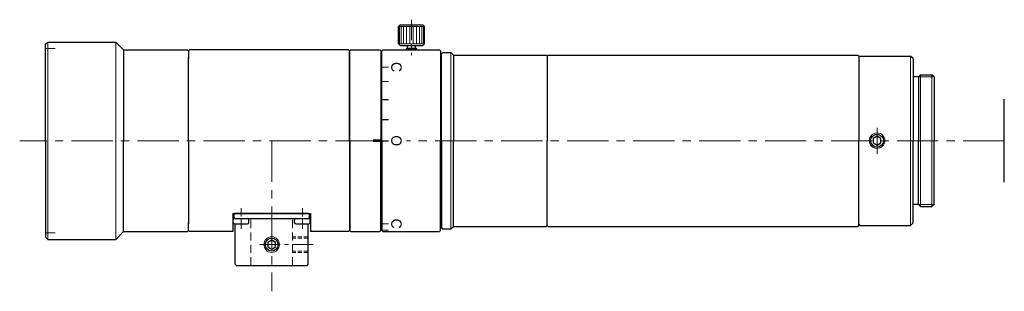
# Model space of a CAD drawing. Header units: millimetres. Extents: x -40 to 149, y 21 to 73.
import ezdxf
from ezdxf.enums import TextEntityAlignment as Align

# ---------------------------------------------------------------- set-up
doc = ezdxf.new("R2010")
doc.units = ezdxf.units.MM
doc.header["$LTSCALE"] = 0.25
doc.linetypes.add('CENTER', pattern=[50.8, 31.75, -6.35, 6.35, -6.35])
doc.linetypes.add('HIDDEN', pattern=[9.525, 6.35, -3.175])
doc.layers.add('00_補助線', color=252, linetype='Continuous', lineweight=0, plot=False)
for name, color, linetype, lineweight in [('01_中心線', 1, 'CENTER', 20), ('03_寸法・文字', 50, 'Continuous', 20), ('iris＆image_circle', 7, 'Continuous', 30), ('画層1', 7, 'Continuous', 30), ('ﾋﾞｽ・ﾈｼﾞ', 7, 'Continuous', 30)]:
    doc.layers.add(name, color=color, linetype=linetype, lineweight=lineweight)
doc.styles.add('VS Standard', font='txt', dxfattribs={"height": 3})

# ---------------------------------------------------------------- blocks, each defined once
blk = doc.blocks.new('HM30##')
at = {"layer": '画層1'}
blk.add_lwpolyline([(-0.75, -0.43), (0, -0.87), (0.75, -0.43), (0.75, 0.43), (0, 0.87), (-0.75, 0.43)], close=True, dxfattribs=at)
at = {"layer": '画層1', "lineweight": 9}
blk.add_circle((0, 0), 1.5, dxfattribs=at)
at = {"layer": '画層1'}
blk.add_circle((0, 0), 1.25, dxfattribs=at)

msp = doc.modelspace()

# ---------------------------------------------------------------- hatches: boundary and pattern name
at = {"layer": '03_寸法・文字'}
h = msp.add_hatch(color=256, dxfattribs=at)
h.dxf.hatch_style = 1
h.paths.add_polyline_path([(27.52, 50.25), (29.02, 50.25), (29.02, 49.75), (27.52, 49.75)])

# ---------------------------------------------------------------- linework, layer by layer
at = {"layer": '00_補助線', "lineweight": 20}
for p, q in [((-35.49, 67.75), (-33.69, 67.75)), ((-35.49, 32.25), (-33.69, 32.25))]:
    msp.add_line(p, q, dxfattribs=at)
at = {"layer": '01_中心線', "ltscale": 0.5}
for p, q in [((34.92, 73.3), (34.92, 66.5)), ((16.01, 30), (5.51, 30))]:
    msp.add_line(p, q, dxfattribs=at)
at = {"layer": '01_中心線'}
for p, q in [((124.52, 47.5), (124.52, 52.5)), ((28.22, 50), (-40.49, 50)), ((8.01, 50), (8.01, 21)), ((149.01, 50), (33.99, 50))]:
    msp.add_line(p, q, dxfattribs=at)
at = {"layer": '01_中心線', "ltscale": 0.25}
for p, q in [((2.11, 33), (2.11, 37)), ((13.91, 33), (13.91, 37))]:
    msp.add_line(p, q, dxfattribs=at)
at = {"layer": '03_寸法・文字', "lineweight": 15}
msp.add_line((29.22, 64.16), (30.52, 64.16), dxfattribs=at)
at = {"layer": '03_寸法・文字', "lineweight": 20}
msp.add_line((29.22, 61.37), (30.52, 61.37), dxfattribs=at)
at = {"layer": '03_寸法・文字', "lineweight": 30}
for p, q in [((29.22, 57.94), (30.52, 57.94)), ((29.22, 54.09), (30.52, 54.09)), ((29.22, 50), (30.52, 50))]:
    msp.add_line(p, q, dxfattribs=at)
at = {"layer": '03_寸法・文字', "lineweight": 9}
for p, q in [((29.22, 34.01), (30.52, 34.01)), ((29.22, 32.79), (30.52, 32.79))]:
    msp.add_line(p, q, dxfattribs=at)
at = {"layer": 'iris＆image_circle'}
msp.add_line((149.01, 42), (149.01, 58), dxfattribs=at)
at = {"layer": '画層1'}
for p, q in [((32.74, 72.3), (32.42, 71.98)), ((32.74, 72.3), (37.09, 72.3)), ((37.09, 72.3), (37.42, 71.98)), ((32.42, 68.62), (32.42, 71.98)), ((37.42, 68.62), (37.42, 71.98)), ((-35.49, 68.6), (-35.09, 69)), ((-35.49, 50), (-35.49, 68.6)), ((-35.09, 69), (-21.99, 69)), ((-20.49, 67.5), (-21.99, 69)), ((32.74, 68.3), (32.42, 68.62)), ((32.74, 68.3), (37.09, 68.3)), ((34.12, 67.8), (34.12, 68.3)), ((35.72, 67.8), (35.72, 68.3)), ((37.09, 68.3), (37.42, 68.62)), ((-20.49, 67.5), (-8.19, 67.5)), ((-20.49, 67.5), (-20.49, 50)), ((-7.99, 67.3), (-8.19, 67.5)), ((-7.99, 67.3), (-7.79, 67.5)), ((-7.99, 67.3), (-7.99, 65.75)), ((-7.99, 67.3), (-7.99, 66)), ((22.81, 67.5), (-7.79, 67.5)), ((22.81, 67.5), (23.01, 67.3)), ((23.01, 50), (23.01, 67.3)), ((23.02, 67.3), (23.22, 67.5)), ((23.02, 50), (23.02, 67.3)), ((23.22, 67.5), (28.82, 67.5)), ((28.82, 67.5), (29.02, 67.3)), ((29.02, 67.3), (29.02, 50)), ((29.22, 66.8), (29.02, 66.6)), ((29.22, 67.3), (29.42, 67.5)), ((29.22, 50), (29.22, 67.3)), ((29.42, 67.5), (40.32, 67.5)), ((34.12, 67.8), (33.92, 67.6)), ((33.92, 67.5), (33.92, 67.6)), ((34.12, 67.8), (35.72, 67.8)), ((35.92, 67.6), (35.72, 67.8)), ((35.92, 67.5), (35.92, 67.6)), ((40.52, 67.3), (40.32, 67.5)), ((40.52, 67.3), (40.52, 50)), ((40.52, 66.5), (40.72, 66.5)), ((40.72, 66.8), (40.92, 67)), ((40.72, 50), (40.72, 66.8)), ((40.92, 67), (42.52, 67)), ((42.52, 67), (43.02, 66.5)), ((43.02, 66.5), (60.82, 66.5)), ((43.02, 66.5), (43.02, 50)), ((60.82, 66.5), (61.02, 66.3)), ((61.02, 66.3), (61.22, 66.5)), ((61.22, 66.5), (120.82, 66.5)), ((120.82, 66.5), (121.02, 66.3)), ((-7.99, 50), (-7.99, 66)), ((61.02, 66.3), (61.02, 50)), ((121.02, 66.3), (121.02, 50)), ((121.02, 66.1), (121.22, 66.3)), ((121.22, 66.3), (130.99, 66.3)), ((131.49, 65.8), (130.99, 66.3)), ((131.49, 65.8), (131.49, 50)), ((132.49, 62.3), (132.89, 62.7)), ((132.89, 62.7), (135.09, 62.7)), ((135.49, 62.3), (135.09, 62.7)), ((132.49, 62.3), (131.49, 62.3)), ((132.49, 62.3), (132.49, 50)), ((135.49, 62.3), (135.49, 50)), ((-35.49, 50), (-35.49, 31.4)), ((-20.49, 32.5), (-20.49, 50)), ((-7.99, 50), (-7.99, 34)), ((23.01, 50), (23.01, 32.7)), ((23.02, 50), (23.02, 32.7)), ((29.02, 32.7), (29.02, 50)), ((29.22, 50), (29.22, 32.7)), ((40.52, 32.7), (40.52, 50)), ((40.72, 50), (40.72, 33.2)), ((43.02, 33.5), (43.02, 50)), ((61.02, 33.7), (61.02, 50)), ((121.02, 33.7), (121.02, 50)), ((131.49, 34.2), (131.49, 50)), ((132.49, 37.7), (132.49, 50)), ((135.49, 37.7), (135.49, 50)), ((132.49, 37.7), (131.49, 37.7)), ((132.49, 37.7), (132.89, 37.3)), ((132.89, 37.3), (135.09, 37.3)), ((135.49, 37.7), (135.09, 37.3)), ((-7.99, 32.7), (-7.99, 34.25)), ((0.51, 36), (0.51, 32.5)), ((0.51, 36), (15.51, 36)), ((0.61, 34.25), (0.61, 34.75)), ((0.86, 35), (3.36, 35)), ((0.91, 35), (15.11, 35)), ((3.61, 34.25), (3.61, 34.75)), ((12.41, 34.25), (12.41, 34.75)), ((12.66, 35), (15.16, 35)), ((15.41, 34.25), (15.41, 34.75)), ((15.51, 36), (15.51, 32.5)), ((131.49, 34.2), (130.99, 33.7)), ((-20.49, 32.5), (-21.99, 31)), ((-20.49, 32.5), (-8.19, 32.5)), ((-7.99, 32.7), (-8.19, 32.5)), ((-7.99, 32.7), (-7.99, 34)), ((-7.99, 32.7), (-7.79, 32.5)), ((0.51, 32.5), (-7.79, 32.5)), ((0.86, 34), (3.36, 34)), ((1.01, 26.2), (1.01, 34)), ((12.66, 34), (15.16, 34)), ((15.01, 26.2), (15.01, 34)), ((22.81, 32.5), (15.51, 32.5)), ((22.81, 32.5), (23.01, 32.7)), ((23.02, 32.7), (23.22, 32.5)), ((23.22, 32.5), (28.82, 32.5)), ((28.82, 32.5), (29.02, 32.7)), ((29.22, 33.2), (29.02, 33.4)), ((29.22, 32.7), (29.42, 32.5)), ((29.42, 32.5), (40.32, 32.5)), ((40.52, 32.7), (40.32, 32.5)), ((40.52, 33.5), (40.72, 33.5)), ((40.72, 33.2), (40.92, 33)), ((40.92, 33), (42.52, 33)), ((42.52, 33), (43.02, 33.5)), ((43.02, 33.5), (60.82, 33.5)), ((60.82, 33.5), (61.02, 33.7)), ((61.02, 33.7), (61.22, 33.5)), ((61.22, 33.5), (120.82, 33.5)), ((120.82, 33.5), (121.02, 33.7)), ((121.02, 33.9), (121.22, 33.7)), ((121.22, 33.7), (130.99, 33.7)), ((-35.49, 31.4), (-35.09, 31)), ((-35.09, 31), (-21.99, 31)), ((1.01, 26.2), (1.21, 26)), ((1.21, 26), (14.81, 26)), ((14.81, 26), (15.01, 26.2))]:
    msp.add_line(p, q, dxfattribs=at)
at = {"layer": '画層1', "lineweight": 9}
for p, q in [((32.42, 71.98), (37.42, 71.98)), ((32.61, 71.98), (32.61, 68.62)), ((32.93, 71.98), (32.93, 68.62)), ((33.39, 71.98), (33.39, 68.62)), ((33.96, 71.98), (33.96, 68.62)), ((34.59, 71.98), (34.59, 68.62)), ((35.24, 71.98), (35.24, 68.62)), ((35.87, 71.98), (35.87, 68.62)), ((36.44, 71.98), (36.44, 68.62)), ((36.9, 71.98), (36.9, 68.62)), ((37.22, 71.98), (37.22, 68.62)), ((-35.09, 69), (-35.09, 50)), ((32.42, 68.62), (37.42, 68.62)), ((33.92, 67.6), (35.92, 67.6)), ((42.52, 67), (42.52, 50)), ((130.99, 66.3), (130.99, 50)), ((132.89, 62.7), (132.89, 50)), ((135.09, 62.7), (135.09, 50)), ((-35.09, 31), (-35.09, 50)), ((42.52, 33), (42.52, 50)), ((130.99, 33.7), (130.99, 50)), ((132.89, 37.3), (132.89, 50)), ((135.09, 37.3), (135.09, 50))]:
    msp.add_line(p, q, dxfattribs=at)
at = {"layer": '画層1', "lineweight": 20}
for p, q in [((-21.99, 69), (-21.99, 50)), ((34.12, 67.5), (34.12, 67.8)), ((35.72, 67.5), (35.72, 67.8)), ((132.49, 62.3), (135.49, 62.3)), ((-21.99, 31), (-21.99, 50)), ((132.49, 37.7), (135.49, 37.7))]:
    msp.add_line(p, q, dxfattribs=at)
at = {"layer": '画層1', "ltscale": 0.5}
for p, q in [((0.91, 36), (0.71, 35.8)), ((0.71, 35.8), (0.71, 35.2)), ((0.71, 35.2), (0.91, 35)), ((8.01, 36), (0.91, 36)), ((0.91, 35), (1.01, 35)), ((15.11, 36), (8.01, 36)), ((15.01, 35), (15.11, 35)), ((15.11, 36), (15.31, 35.8)), ((15.31, 35.2), (15.11, 35)), ((15.31, 35.2), (15.31, 35.8))]:
    msp.add_line(p, q, dxfattribs=at)
at = {"layer": '画層1', "color": 3, "linetype": 'HIDDEN', "lineweight": 20}
for p, q in [((4.01, 26), (4.01, 35)), ((12.01, 26), (12.01, 35))]:
    msp.add_line(p, q, dxfattribs=at)
at = {"layer": '画層1', "color": 3, "linetype": 'HIDDEN', "lineweight": 20, "ltscale": 0.5}
for p, q in [((15.01, 31.5), (12.01, 31.5)), ((15.01, 31.25), (12.01, 31.25)), ((15.01, 28.75), (12.01, 28.75)), ((15.01, 28.5), (12.01, 28.5))]:
    msp.add_line(p, q, dxfattribs=at)
at = {"layer": '画層1'}
for centre, start, end in [((0.86, 34.75), 90, 180), ((0.86, 34.25), 180, 270), ((3.36, 34.75), 0, 90), ((3.36, 34.25), 270, 0), ((12.66, 34.75), 90, 180), ((12.66, 34.25), 180, 270), ((15.16, 34.75), 0, 90), ((15.16, 34.25), 270, 0)]:
    msp.add_arc(centre, 0.25, start, end, dxfattribs=at)

# ---------------------------------------------------------------- block references
at = {"layer": 'ﾋﾞｽ・ﾈｼﾞ'}
for p in [(124.52, 50), (8.01, 30)]:
    msp.add_blockref('HM30##', p, dxfattribs=at)

# ---------------------------------------------------------------- texts
at = {"layer": '03_寸法・文字', "style": 'VS Standard'}
for s, p in [('C', (33.02, 64.18)), ('O', (33.02, 49.99)), ('C', (33.02, 34.03))]:
    msp.add_text(s, height=2, rotation=270, dxfattribs=at).set_placement(p, align=Align.TOP_CENTER)

doc.saveas('drawing.dxf')
